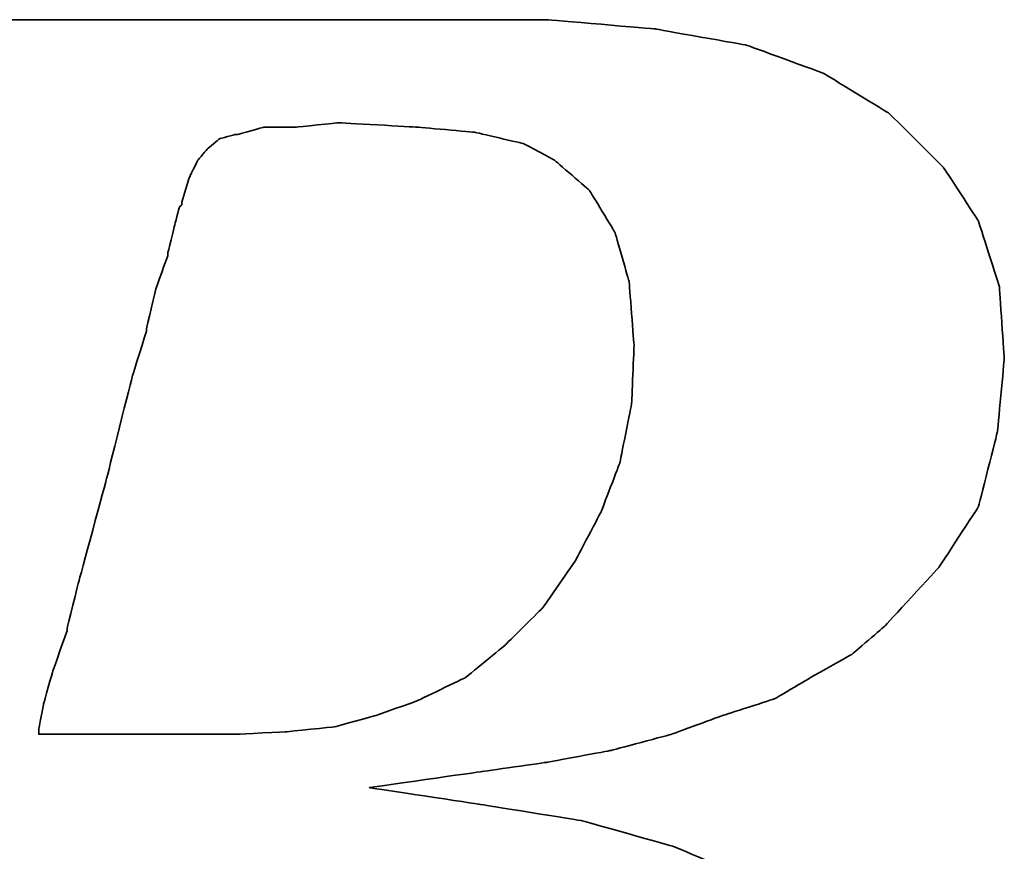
# Model space of a CAD drawing. Header units: millimetres. Extents: x 8 to 314, y 87 to 183.
# Tile 23 of 38: x 233.76 to 235.17, y 115.89 to 117.09. Entities that reach past the tile are written whole.
import ezdxf

# ---------------------------------------------------------------- set-up
doc = ezdxf.new("R2010")
doc.units = ezdxf.units.MM
doc.header["$LTSCALE"] = 0.15
doc.layers.add('DIM', color=4, linetype='CONTINUOUS')
doc.layers.add('layer 1', color=7, linetype='CONTINUOUS')

# ---------------------------------------------------------------- blocks, each defined once
blk = doc.blocks.new('TBI MOTION logo(完整正式版)')
at = {"layer": 'layer 1', "color": 22, "lineweight": 35}
for points, knots in [([(-64.65375, -6.86375), (-64.65375, -6.86375), (-64.84375, -7.29625), (-64.84375, -7.29625), (-64.84375, -7.29625), (-64.84375, -7.29625), (-64.86875, -7.34375), (-64.86875, -7.34375), (-64.86875, -7.34375), (-64.86875, -7.34375), (-64.86875, -7.36875), (-64.86875, -7.36875), (-64.86875, -7.36875), (-64.86875, -7.36875), (-65.15375, -7.65375), (-65.15375, -7.65375), (-65.15375, -7.65375), (-65.15375, -7.65375), (-65.17875, -7.65375), (-65.17875, -7.65375), (-65.17875, -7.65375), (-65.17875, -7.65375), (-65.20375, -7.67875), (-65.20375, -7.67875), (-65.20375, -7.67875), (-65.20375, -7.67875), (-65.58875, -7.87125), (-65.58875, -7.87125), (-65.58875, -7.87125), (-65.58875, -7.87125), (-65.63375, -7.87125), (-65.63375, -7.87125), (-65.63375, -7.87125), (-65.63375, -7.87125), (-65.65875, -7.89375), (-65.65875, -7.89375), (-65.65875, -7.89375), (-65.65875, -7.89375), (-66.09375, -7.94375), (-66.09375, -7.94375), (-66.09375, -7.94375), (-66.09375, -7.94375), (-66.11375, -7.94375), (-66.11375, -7.94375), (-66.11375, -7.94375), (-66.11375, -7.94375), (-66.16375, -7.94375), (-66.16375, -7.94375), (-66.16375, -7.94375), (-66.16375, -7.94375), (-66.30875, -7.94375), (-66.30875, -7.94375), (-66.30875, -7.94375), (-66.30875, -7.94375), (-66.69375, -7.94375), (-66.69375, -7.94375), (-66.69375, -7.94375), (-66.69375, -7.94375), (-67.07375, -7.94375), (-67.07375, -7.94375), (-67.07375, -7.94375), (-67.07375, -7.94375), (-67.12375, -7.94375), (-67.12375, -7.94375), (-67.12375, -7.94375), (-67.12375, -7.94375), (-67.12375, -7.96625), (-67.12375, -7.96625), (-67.12375, -7.96625), (-67.12375, -7.96625), (-67.14875, -7.99125), (-67.14875, -7.99125), (-67.14875, -7.99125), (-67.14875, -7.99125), (-67.24375, -8.34875), (-67.24375, -8.34875), (-67.24375, -8.34875), (-67.24375, -8.34875), (-67.31375, -8.68625), (-67.31375, -8.68625), (-67.31375, -8.68625), (-67.31375, -8.68625), (-67.26875, -8.68625), (-67.26875, -8.68625), (-67.26875, -8.68625), (-67.26875, -8.68625), (-67.07375, -8.68625), (-67.07375, -8.68625), (-67.07375, -8.68625), (-67.07375, -8.68625), (-66.54875, -8.68625), (-66.54875, -8.68625), (-66.54875, -8.68625), (-66.54875, -8.68625), (-65.82625, -8.68625), (-65.82625, -8.68625), (-65.82625, -8.68625), (-65.82625, -8.68625), (-65.01375, -8.68625), (-65.01375, -8.68625), (-65.01375, -8.68625), (-65.01375, -8.68625), (-64.05375, -8.68625), (-64.05375, -8.68625), (-64.05375, -8.68625), (-64.05375, -8.68625), (-62.08375, -8.68625), (-62.08375, -8.68625), (-62.08375, -8.68625), (-62.08375, -8.68625), (-60.06875, -8.68625), (-60.06875, -8.68625), (-60.06875, -8.68625), (-60.06875, -8.68625), (-59.10875, -8.68625), (-59.10875, -8.68625), (-59.10875, -8.68625), (-59.10875, -8.68625), (-58.29375, -8.68625), (-58.29375, -8.68625), (-58.29375, -8.68625), (-58.29375, -8.68625), (-57.57375, -8.68625), (-57.57375, -8.68625), (-57.57375, -8.68625), (-57.57375, -8.68625), (-57.04875, -8.68625), (-57.04875, -8.68625), (-57.04875, -8.68625), (-57.04875, -8.68625), (-56.85375, -8.68625), (-56.85375, -8.68625), (-56.85375, -8.68625), (-56.85375, -8.68625), (-56.70875, -8.68625), (-56.70875, -8.68625), (-56.70875, -8.68625), (-56.70875, -8.68625), (-56.61375, -8.68625), (-56.61375, -8.68625), (-56.61375, -8.68625), (-56.61375, -8.68625), (-56.56875, -8.68625), (-56.56875, -8.68625), (-56.56875, -8.68625), (-56.56875, -8.68625), (-55.65375, -8.63875), (-55.65375, -8.63875), (-55.65375, -8.63875), (-55.65375, -8.63875), (-54.76875, -8.51875), (-54.76875, -8.51875), (-54.76875, -8.51875), (-54.76875, -8.51875), (-53.90375, -8.30375), (-53.90375, -8.30375), (-53.90375, -8.30375), (-53.90375, -8.30375), (-53.08875, -8.03875), (-53.08875, -8.03875), (-53.08875, -8.03875), (-53.08875, -8.03875), (-52.34375, -7.65375), (-52.34375, -7.65375), (-52.34375, -7.65375), (-52.34375, -7.65375), (-51.69875, -7.29625), (-51.69875, -7.29625), (-51.69875, -7.29625), (-51.69875, -7.29625), (-51.21875, -6.91125), (-51.21875, -6.91125), (-51.21875, -6.91125), (-51.21875, -6.91125), (-50.83375, -6.50375), (-50.83375, -6.50375), (-50.83375, -6.50375), (-50.83375, -6.50375), (-50.44875, -5.94875), (-50.44875, -5.94875), (-50.44875, -5.94875), (-50.44875, -5.94875), (-50.13875, -5.30375), (-50.13875, -5.30375), (-50.13875, -5.30375), (-50.13875, -5.30375), (-49.99375, -4.65375), (-49.99375, -4.65375), (-49.99375, -4.65375), (-49.99375, -4.65375), (-49.92375, -3.98375), (-49.92375, -3.98375), (-49.92375, -3.98375), (-49.92375, -3.98375), (-49.99375, -3.19374), (-49.99375, -3.19374), (-49.99375, -3.19374), (-49.99375, -3.19374), (-50.23374, -2.44874), (-50.23374, -2.44874), (-50.23374, -2.44874), (-50.23374, -2.44874), (-50.59375, -1.87374), (-50.59375, -1.87374), (-50.59375, -1.87374), (-50.59375, -1.87374), (-51.09875, -1.31874), (-51.09875, -1.31874), (-51.09875, -1.31874), (-51.09875, -1.31874), (-51.74375, -0.81875), (-51.74375, -0.81875), (-51.74375, -0.81875), (-51.74375, -0.81875), (-52.53875, -0.48125), (-52.53875, -0.48125), (-52.53875, -0.48125), (-52.53875, -0.48125), (-53.47375, -0.21875), (-53.47375, -0.21875), (-53.47375, -0.21875), (-53.47375, -0.21875), (-54.52875, -0.04874), (-54.52875, -0.04874), (-54.52875, -0.04874), (-54.52875, -0.04874), (-55.65375, 0.12125), (-55.65375, 0.12125), (-55.65375, 0.12125), (-55.65375, 0.12125), (-54.50375, 0.28624), (-54.50375, 0.28624), (-54.50375, 0.28624), (-54.50375, 0.28624), (-53.83375, 0.38124), (-53.83375, 0.38124), (-53.83375, 0.38124), (-53.83375, 0.38124), (-53.18375, 0.50125), (-53.18375, 0.50125), (-53.18375, 0.50125), (-53.18375, 0.50125), (-52.55875, 0.66874), (-52.55875, 0.66874), (-52.55875, 0.66874), (-52.55875, 0.66874), (-52.03375, 0.86124), (-52.03375, 0.86124), (-52.03375, 0.86124), (-52.03375, 0.86124), (-51.50374, 1.03124), (-51.50374, 1.03124), (-51.50374, 1.03124), (-51.50374, 1.03124), (-51.09875, 1.27125), (-51.09875, 1.27125), (-51.09875, 1.27125), (-51.09875, 1.27125), (-50.71375, 1.48624), (-50.71375, 1.48624), (-50.71375, 1.48624), (-50.71375, 1.48624), (-50.37625, 1.77625), (-50.37625, 1.77625), (-50.37625, 1.77625), (-50.37625, 1.77625), (-49.82375, 2.37625), (-49.82375, 2.37625), (-49.82375, 2.37625), (-49.82375, 2.37625), (-49.41875, 2.99625), (-49.41875, 2.99625), (-49.41875, 2.99625), (-49.41875, 2.99625), (-49.22375, 3.76625), (-49.22375, 3.76625), (-49.22375, 3.76625), (-49.22375, 3.76625), (-49.15375, 4.50874), (-49.15375, 4.50874), (-49.15375, 4.50874), (-49.15375, 4.50874), (-49.20375, 5.25125), (-49.20375, 5.25125), (-49.20375, 5.25125), (-49.20375, 5.25125), (-49.41875, 5.92625), (-49.41875, 5.92625), (-49.41875, 5.92625), (-49.41875, 5.92625), (-49.77875, 6.47625), (-49.77875, 6.47625), (-49.77875, 6.47625), (-49.77875, 6.47625), (-50.33125, 7.02624), (-50.33125, 7.02624), (-50.33125, 7.02624), (-50.33125, 7.02624), (-51.00125, 7.43625), (-51.00125, 7.43625), (-51.00125, 7.43625), (-51.00125, 7.43625), (-51.79375, 7.72625), (-51.79375, 7.72625), (-51.79375, 7.72625), (-51.79375, 7.72625), (-52.72875, 7.89124), (-52.72875, 7.89124), (-52.72875, 7.89124), (-52.72875, 7.89124), (-53.83375, 7.98625), (-53.83375, 7.98625), (-53.83375, 7.98625), (-53.83375, 7.98625), (-53.92875, 7.98625), (-53.92875, 7.98625), (-53.92875, 7.98625), (-53.92875, 7.98625), (-54.26375, 7.98625), (-54.26375, 7.98625), (-54.26375, 7.98625), (-54.26375, 7.98625), (-54.74375, 7.98625), (-54.74375, 7.98625), (-54.74375, 7.98625), (-54.74375, 7.98625), (-55.36875, 7.98625), (-55.36875, 7.98625), (-55.36875, 7.98625), (-55.36875, 7.98625), (-56.13375, 7.98625), (-56.13375, 7.98625), (-56.13375, 7.98625), (-56.13375, 7.98625), (-56.94875, 7.98625), (-56.94875, 7.98625), (-56.94875, 7.98625), (-56.94875, 7.98625), (-58.77625, 7.98625), (-58.77625, 7.98625), (-58.77625, 7.98625), (-58.77625, 7.98625), (-60.59875, 7.98625), (-60.59875, 7.98625), (-60.59875, 7.98625), (-60.59875, 7.98625), (-61.41375, 7.98625), (-61.41375, 7.98625), (-61.41375, 7.98625), (-61.41375, 7.98625), (-62.17875, 7.98625), (-62.17875, 7.98625), (-62.17875, 7.98625), (-62.17875, 7.98625), (-62.80375, 7.98625), (-62.80375, 7.98625), (-62.80375, 7.98625), (-62.80375, 7.98625), (-63.30625, 7.98625), (-63.30625, 7.98625), (-63.30625, 7.98625), (-63.30625, 7.98625), (-63.57375, 7.98625), (-63.57375, 7.98625), (-63.57375, 7.98625), (-63.57375, 7.98625), (-63.57375, 7.96375), (-63.57375, 7.96375), (-63.57375, 7.96375), (-63.57375, 7.96375), (-63.59875, 7.94125), (-63.59875, 7.94125), (-63.59875, 7.94125), (-63.59875, 7.94125), (-63.69375, 7.55625), (-63.69375, 7.55625), (-63.69375, 7.55625), (-63.69375, 7.55625), (-63.76375, 7.24624), (-63.76375, 7.24624), (-63.76375, 7.24624), (-63.76375, 7.24624), (-63.23875, 7.24624), (-63.23875, 7.24624), (-63.23875, 7.24624), (-63.23875, 7.24624), (-62.75875, 7.24624), (-62.75875, 7.24624), (-62.75875, 7.24624), (-62.75875, 7.24624), (-62.61125, 7.24624), (-62.61125, 7.24624), (-62.61125, 7.24624), (-62.61125, 7.24624), (-62.56625, 7.24624), (-62.56625, 7.24624), (-62.56625, 7.24624), (-62.56625, 7.24624), (-62.22875, 7.24624), (-62.22875, 7.24624), (-62.22875, 7.24624), (-62.22875, 7.24624), (-62.20375, 7.24624), (-62.20375, 7.24624), (-62.20375, 7.24624), (-62.20375, 7.24624), (-62.17875, 7.21875), (-62.17875, 7.21875), (-62.17875, 7.21875), (-62.17875, 7.21875), (-61.96375, 7.17125), (-61.96375, 7.17125), (-61.96375, 7.17125), (-61.96375, 7.17125), (-61.72375, 7.12624), (-61.72375, 7.12624), (-61.72375, 7.12624), (-61.72375, 7.12624), (-61.70375, 7.12624), (-61.70375, 7.12624), (-61.70375, 7.12624), (-61.70375, 7.12624), (-61.55875, 7.07624), (-61.55875, 7.07624), (-61.55875, 7.07624), (-61.55875, 7.07624), (-61.50875, 7.07624), (-61.50875, 7.07624), (-61.50875, 7.07624), (-61.50875, 7.07624), (-61.48375, 7.02624), (-61.48375, 7.02624), (-61.48375, 7.02624), (-61.48375, 7.02624), (-61.31875, 6.83375), (-61.31875, 6.83375), (-61.31875, 6.83375), (-61.31875, 6.83375), (-61.29375, 6.81125), (-61.29375, 6.81125), (-61.29375, 6.81125), (-61.29375, 6.81125), (-61.29375, 6.78625), (-61.29375, 6.78625), (-61.29375, 6.78625), (-61.29375, 6.78625), (-61.19875, 6.50124), (-61.19875, 6.50124), (-61.19875, 6.50124), (-61.19875, 6.50124), (-61.17375, 6.45124), (-61.17375, 6.45124), (-61.17375, 6.45124), (-61.17375, 6.45124), (-61.19875, 6.40625), (-61.19875, 6.40625), (-61.19875, 6.40625), (-61.19875, 6.40625), (-61.26875, 5.99624), (-61.26875, 5.99624), (-61.26875, 5.99624), (-61.26875, 5.99624), (-61.26875, 5.85125), (-61.26875, 5.85125), (-61.26875, 5.85125), (-61.26875, 5.85125), (-61.26875, 5.82625), (-61.26875, 5.82625), (-61.26875, 5.82625), (-61.26875, 5.82625), (-61.29375, 5.80625), (-61.29375, 5.80625), (-61.29375, 5.80625), (-61.29375, 5.80625), (-61.34125, 5.66125), (-61.34125, 5.66125), (-61.34125, 5.66125), (-61.34125, 5.66125), (-61.41375, 5.44625), (-61.41375, 5.44625), (-61.41375, 5.44625), (-61.41375, 5.44625), (-61.48375, 5.15625), (-61.48375, 5.15625), (-61.48375, 5.15625), (-61.48375, 5.15625), (-61.58375, 4.82124), (-61.58375, 4.82124), (-61.58375, 4.82124), (-61.58375, 4.82124), (-61.79875, 4.00375), (-61.79875, 4.00375), (-61.79875, 4.00375), (-61.79875, 4.00375), (-62.05875, 2.99625), (-62.05875, 2.99625), (-62.05875, 2.99625), (-62.05875, 2.99625), (-62.34875, 1.91625), (-62.34875, 1.91625), (-62.34875, 1.91625), (-62.34875, 1.91625), (-62.97375, -0.41124), (-62.97375, -0.41124), (-62.97375, -0.41124), (-62.97375, -0.41124), (-63.59875, -2.75875), (-63.59875, -2.75875), (-63.59875, -2.75875), (-63.59875, -2.75875), (-63.88375, -3.86374), (-63.88375, -3.86374), (-63.88375, -3.86374), (-63.88375, -3.86374), (-64.14875, -4.82374), (-64.14875, -4.82374), (-64.14875, -4.82374), (-64.14875, -4.82374), (-64.36375, -5.64125), (-64.36375, -5.64125), (-64.36375, -5.64125), (-64.36375, -5.64125), (-64.43625, -5.97625), (-64.43625, -5.97625), (-64.43625, -5.97625), (-64.43625, -5.97625), (-64.50875, -6.28625), (-64.50875, -6.28625), (-64.50875, -6.28625), (-64.50875, -6.28625), (-64.50875, -6.30875), (-64.50875, -6.30875), (-64.50875, -6.30875), (-64.50875, -6.30875), (-64.57875, -6.50375), (-64.57875, -6.50375), (-64.57875, -6.50375), (-64.57875, -6.50375), (-64.62875, -6.69625), (-64.62875, -6.69625), (-64.62875, -6.69625), (-64.62875, -6.69625), (-64.62875, -6.76875), (-64.62875, -6.76875), (-64.62875, -6.76875), (-64.62875, -6.76875), (-64.62875, -6.81375), (-64.62875, -6.81375), (-64.62875, -6.81375), (-64.62875, -6.81375), (-64.62875, -6.83875), (-64.62875, -6.83875), (-64.62875, -6.83875), (-64.62875, -6.83875), (-64.65375, -6.86375), (-64.65375, -6.86375)], [0, 0, 0, 0, 0.00719424, 0.00719424, 0.00719424, 0.00719425, 0.01438849, 0.01438849, 0.01438849, 0.0143885, 0.02158273, 0.02158273, 0.02158273, 0.02158274, 0.02877698, 0.02877698, 0.02877698, 0.02877699, 0.03597122, 0.03597122, 0.03597122, 0.03597123, 0.04316547, 0.04316547, 0.04316547, 0.04316548, 0.05035971, 0.05035971, 0.05035971, 0.05035972, 0.05755396, 0.05755396, 0.05755396, 0.05755397, 0.0647482, 0.0647482, 0.0647482, 0.06474821, 0.07194245, 0.07194245, 0.07194245, 0.07194246, 0.07913669, 0.07913669, 0.07913669, 0.0791367, 0.08633094, 0.08633094, 0.08633094, 0.08633095, 0.09352518, 0.09352518, 0.09352518, 0.09352519, 0.10071942, 0.10071942, 0.10071942, 0.10071943, 0.10791367, 0.10791367, 0.10791367, 0.10791368, 0.11510791, 0.11510791, 0.11510791, 0.11510792, 0.12230216, 0.12230216, 0.12230216, 0.12230217, 0.1294964, 0.1294964, 0.1294964, 0.12949641, 0.13669065, 0.13669065, 0.13669065, 0.13669066, 0.14388489, 0.14388489, 0.14388489, 0.1438849, 0.15107914, 0.15107914, 0.15107914, 0.15107915, 0.15827338, 0.15827338, 0.15827338, 0.15827339, 0.16546763, 0.16546763, 0.16546763, 0.16546764, 0.17266187, 0.17266187, 0.17266187, 0.17266188, 0.17985612, 0.17985612, 0.17985612, 0.17985613, 0.18705036, 0.18705036, 0.18705036, 0.18705037, 0.1942446, 0.1942446, 0.1942446, 0.19424461, 0.20143885, 0.20143885, 0.20143885, 0.20143886, 0.20863309, 0.20863309, 0.20863309, 0.2086331, 0.21582734, 0.21582734, 0.21582734, 0.21582735, 0.22302158, 0.22302158, 0.22302158, 0.22302159, 0.23021583, 0.23021583, 0.23021583, 0.23021584, 0.23741007, 0.23741007, 0.23741007, 0.23741008, 0.24460432, 0.24460432, 0.24460432, 0.24460433, 0.25179856, 0.25179856, 0.25179856, 0.25179857, 0.25899281, 0.25899281, 0.25899281, 0.25899282, 0.26618705, 0.26618705, 0.26618705, 0.26618706, 0.27338129, 0.27338129, 0.27338129, 0.2733813, 0.28057554, 0.28057554, 0.28057554, 0.28057555, 0.28776978, 0.28776978, 0.28776978, 0.28776979, 0.29496403, 0.29496403, 0.29496403, 0.29496404, 0.30215827, 0.30215827, 0.30215827, 0.30215828, 0.30935252, 0.30935252, 0.30935252, 0.30935253, 0.31654676, 0.31654676, 0.31654676, 0.31654677, 0.32374101, 0.32374101, 0.32374101, 0.32374102, 0.33093525, 0.33093525, 0.33093525, 0.33093526, 0.3381295, 0.3381295, 0.3381295, 0.33812951, 0.34532374, 0.34532374, 0.34532374, 0.34532375, 0.35251799, 0.35251799, 0.35251799, 0.352518, 0.35971223, 0.35971223, 0.35971223, 0.35971224, 0.36690647, 0.36690647, 0.36690647, 0.36690648, 0.37410072, 0.37410072, 0.37410072, 0.37410073, 0.38129496, 0.38129496, 0.38129496, 0.38129497, 0.38848921, 0.38848921, 0.38848921, 0.38848922, 0.39568345, 0.39568345, 0.39568345, 0.39568346, 0.4028777, 0.4028777, 0.4028777, 0.40287771, 0.41007194, 0.41007194, 0.41007194, 0.41007195, 0.41726619, 0.41726619, 0.41726619, 0.4172662, 0.42446043, 0.42446043, 0.42446043, 0.42446044, 0.43165468, 0.43165468, 0.43165468, 0.43165469, 0.43884892, 0.43884892, 0.43884892, 0.43884893, 0.44604317, 0.44604317, 0.44604317, 0.44604318, 0.45323741, 0.45323741, 0.45323741, 0.45323742, 0.46043165, 0.46043165, 0.46043165, 0.46043166, 0.4676259, 0.4676259, 0.4676259, 0.46762591, 0.47482014, 0.47482014, 0.47482014, 0.47482015, 0.48201439, 0.48201439, 0.48201439, 0.4820144, 0.48920863, 0.48920863, 0.48920863, 0.48920864, 0.49640288, 0.49640288, 0.49640288, 0.49640289, 0.50359712, 0.50359712, 0.50359712, 0.50359713, 0.51079137, 0.51079137, 0.51079137, 0.51079138, 0.51798561, 0.51798561, 0.51798561, 0.51798562, 0.52517986, 0.52517986, 0.52517986, 0.52517987, 0.5323741, 0.5323741, 0.5323741, 0.53237411, 0.53956835, 0.53956835, 0.53956835, 0.53956836, 0.54676259, 0.54676259, 0.54676259, 0.5467626, 0.55395683, 0.55395683, 0.55395683, 0.55395684, 0.56115108, 0.56115108, 0.56115108, 0.56115109, 0.56834532, 0.56834532, 0.56834532, 0.56834533, 0.57553957, 0.57553957, 0.57553957, 0.57553958, 0.58273381, 0.58273381, 0.58273381, 0.58273382, 0.58992806, 0.58992806, 0.58992806, 0.58992807, 0.5971223, 0.5971223, 0.5971223, 0.59712231, 0.60431655, 0.60431655, 0.60431655, 0.60431656, 0.61151079, 0.61151079, 0.61151079, 0.6115108, 0.61870504, 0.61870504, 0.61870504, 0.61870505, 0.62589928, 0.62589928, 0.62589928, 0.62589929, 0.63309353, 0.63309353, 0.63309353, 0.63309354, 0.64028777, 0.64028777, 0.64028777, 0.64028778, 0.64748201, 0.64748201, 0.64748201, 0.64748202, 0.65467626, 0.65467626, 0.65467626, 0.65467627, 0.6618705, 0.6618705, 0.6618705, 0.66187051, 0.66906475, 0.66906475, 0.66906475, 0.66906476, 0.67625899, 0.67625899, 0.67625899, 0.676259, 0.68345324, 0.68345324, 0.68345324, 0.68345325, 0.69064748, 0.69064748, 0.69064748, 0.69064749, 0.69784173, 0.69784173, 0.69784173, 0.69784174, 0.70503597, 0.70503597, 0.70503597, 0.70503598, 0.71223022, 0.71223022, 0.71223022, 0.71223023, 0.71942446, 0.71942446, 0.71942446, 0.71942447, 0.72661871, 0.72661871, 0.72661871, 0.72661872, 0.73381295, 0.73381295, 0.73381295, 0.73381296, 0.74100719, 0.74100719, 0.74100719, 0.7410072, 0.74820144, 0.74820144, 0.74820144, 0.74820145, 0.75539568, 0.75539568, 0.75539568, 0.75539569, 0.76258993, 0.76258993, 0.76258993, 0.76258994, 0.76978417, 0.76978417, 0.76978417, 0.76978418, 0.77697842, 0.77697842, 0.77697842, 0.77697843, 0.78417266, 0.78417266, 0.78417266, 0.78417267, 0.79136691, 0.79136691, 0.79136691, 0.79136692, 0.79856115, 0.79856115, 0.79856115, 0.79856116, 0.8057554, 0.8057554, 0.8057554, 0.80575541, 0.81294964, 0.81294964, 0.81294964, 0.81294965, 0.82014388, 0.82014388, 0.82014388, 0.82014389, 0.82733813, 0.82733813, 0.82733813, 0.82733814, 0.83453237, 0.83453237, 0.83453237, 0.83453238, 0.84172662, 0.84172662, 0.84172662, 0.84172663, 0.84892086, 0.84892086, 0.84892086, 0.84892087, 0.85611511, 0.85611511, 0.85611511, 0.85611512, 0.86330935, 0.86330935, 0.86330935, 0.86330936, 0.8705036, 0.8705036, 0.8705036, 0.87050361, 0.87769784, 0.87769784, 0.87769784, 0.87769785, 0.88489209, 0.88489209, 0.88489209, 0.8848921, 0.89208633, 0.89208633, 0.89208633, 0.89208634, 0.89928058, 0.89928058, 0.89928058, 0.89928059, 0.90647482, 0.90647482, 0.90647482, 0.90647483, 0.91366906, 0.91366906, 0.91366906, 0.91366907, 0.92086331, 0.92086331, 0.92086331, 0.92086332, 0.92805755, 0.92805755, 0.92805755, 0.92805756, 0.9352518, 0.9352518, 0.9352518, 0.93525181, 0.94244604, 0.94244604, 0.94244604, 0.94244605, 0.94964029, 0.94964029, 0.94964029, 0.9496403, 0.95683453, 0.95683453, 0.95683453, 0.95683454, 0.96402878, 0.96402878, 0.96402878, 0.96402879, 0.97122302, 0.97122302, 0.97122302, 0.97122303, 0.97841727, 0.97841727, 0.97841727, 0.97841728, 0.98561151, 0.98561151, 0.98561151, 0.98561152, 0.99280576, 0.99280576, 0.99280576, 0.99280577, 1, 1, 1, 1]), ([(-57.50375, 6.35625), (-57.50375, 6.35625), (-57.57375, 6.11625), (-57.57375, 6.11625), (-57.57375, 6.11625), (-57.57375, 6.11625), (-57.57375, 6.09125), (-57.57375, 6.09125), (-57.57375, 6.09125), (-57.57375, 6.09125), (-57.59875, 6.06625), (-57.59875, 6.06625), (-57.59875, 6.06625), (-57.59875, 6.06625), (-57.64875, 5.87625), (-57.64875, 5.87625), (-57.64875, 5.87625), (-57.64875, 5.87625), (-57.71875, 5.58875), (-57.71875, 5.58875), (-57.71875, 5.58875), (-57.71875, 5.58875), (-57.71875, 5.56625), (-57.71875, 5.56625), (-57.71875, 5.56625), (-57.71875, 5.56625), (-57.83875, 5.23125), (-57.83875, 5.23125), (-57.83875, 5.23125), (-57.83875, 5.23125), (-57.93625, 4.82124), (-57.93625, 4.82124), (-57.93625, 4.82124), (-57.93625, 4.82124), (-57.93625, 4.79624), (-57.93625, 4.79624), (-57.93625, 4.79624), (-57.93625, 4.79624), (-58.07875, 4.34125), (-58.07875, 4.34125), (-58.07875, 4.34125), (-58.07875, 4.34125), (-58.34375, 3.28625), (-58.34375, 3.28625), (-58.34375, 3.28625), (-58.34375, 3.28625), (-58.62875, 2.23124), (-58.62875, 2.23124), (-58.62875, 2.23124), (-58.62875, 2.23124), (-58.74875, 1.75125), (-58.74875, 1.75125), (-58.74875, 1.75125), (-58.74875, 1.75125), (-58.74875, 1.72625), (-58.74875, 1.72625), (-58.74875, 1.72625), (-58.74875, 1.72625), (-58.89375, 1.31625), (-58.89375, 1.31625), (-58.89375, 1.31625), (-58.89375, 1.31625), (-58.98875, 0.98124), (-58.98875, 0.98124), (-58.98875, 0.98124), (-58.98875, 0.98124), (-59.03875, 0.71625), (-59.03875, 0.71625), (-59.03875, 0.71625), (-59.03875, 0.71625), (-59.03875, 0.66874), (-59.03875, 0.66874), (-59.03875, 0.66874), (-59.03875, 0.66874), (-58.91875, 0.66874), (-58.91875, 0.66874), (-58.91875, 0.66874), (-58.91875, 0.66874), (-58.53375, 0.66874), (-58.53375, 0.66874), (-58.53375, 0.66874), (-58.53375, 0.66874), (-58.10375, 0.66874), (-58.10375, 0.66874), (-58.10375, 0.66874), (-58.10375, 0.66874), (-57.66875, 0.66874), (-57.66875, 0.66874), (-57.66875, 0.66874), (-57.66875, 0.66874), (-57.33375, 0.66874), (-57.33375, 0.66874), (-57.33375, 0.66874), (-57.33375, 0.66874), (-57.09375, 0.66874), (-57.09375, 0.66874), (-57.09375, 0.66874), (-57.09375, 0.66874), (-56.99875, 0.66874), (-56.99875, 0.66874), (-56.99875, 0.66874), (-56.99875, 0.66874), (-56.49375, 0.69374), (-56.49375, 0.69374), (-56.49375, 0.69374), (-56.49375, 0.69374), (-56.01375, 0.74374), (-56.01375, 0.74374), (-56.01375, 0.74374), (-56.01375, 0.74374), (-55.58375, 0.86124), (-55.58375, 0.86124), (-55.58375, 0.86124), (-55.58375, 0.86124), (-55.17375, 1.00624), (-55.17375, 1.00624), (-55.17375, 1.00624), (-55.17375, 1.00624), (-54.67375, 1.24625), (-54.67375, 1.24625), (-54.67375, 1.24625), (-54.67375, 1.24625), (-54.26375, 1.58124), (-54.26375, 1.58124), (-54.26375, 1.58124), (-54.26375, 1.58124), (-53.87875, 1.96374), (-53.87875, 1.96374), (-53.87875, 1.96374), (-53.87875, 1.96374), (-53.54375, 2.44625), (-53.54375, 2.44625), (-53.54375, 2.44625), (-53.54375, 2.44625), (-53.27875, 2.95125), (-53.27875, 2.95125), (-53.27875, 2.95125), (-53.27875, 2.95125), (-53.08875, 3.45124), (-53.08875, 3.45124), (-53.08875, 3.45124), (-53.08875, 3.45124), (-52.96875, 4.05124), (-52.96875, 4.05124), (-52.96875, 4.05124), (-52.96875, 4.05124), (-52.94375, 4.65125), (-52.94375, 4.65125), (-52.94375, 4.65125), (-52.94375, 4.65125), (-52.99375, 5.30125), (-52.99375, 5.30125), (-52.99375, 5.30125), (-52.99375, 5.30125), (-53.13875, 5.80625), (-53.13875, 5.80625), (-53.13875, 5.80625), (-53.13875, 5.80625), (-53.39875, 6.23625), (-53.39875, 6.23625), (-53.39875, 6.23625), (-53.39875, 6.23625), (-53.75875, 6.54875), (-53.75875, 6.54875), (-53.75875, 6.54875), (-53.75875, 6.54875), (-54.07375, 6.71625), (-54.07375, 6.71625), (-54.07375, 6.71625), (-54.07375, 6.71625), (-54.57375, 6.83375), (-54.57375, 6.83375), (-54.57375, 6.83375), (-54.57375, 6.83375), (-55.17375, 6.88625), (-55.17375, 6.88625), (-55.17375, 6.88625), (-55.17375, 6.88625), (-55.96875, 6.93125), (-55.96875, 6.93125), (-55.96875, 6.93125), (-55.96875, 6.93125), (-56.39875, 6.88625), (-56.39875, 6.88625), (-56.39875, 6.88625), (-56.39875, 6.88625), (-56.42125, 6.88625), (-56.42125, 6.88625), (-56.42125, 6.88625), (-56.42125, 6.88625), (-56.73375, 6.88625), (-56.73375, 6.88625), (-56.73375, 6.88625), (-56.73375, 6.88625), (-56.99875, 6.81125), (-56.99875, 6.81125), (-56.99875, 6.81125), (-56.99875, 6.81125), (-57.02375, 6.81125), (-57.02375, 6.81125), (-57.02375, 6.81125), (-57.02375, 6.81125), (-57.18875, 6.76625), (-57.18875, 6.76625), (-57.18875, 6.76625), (-57.18875, 6.76625), (-57.30875, 6.66625), (-57.30875, 6.66625), (-57.30875, 6.66625), (-57.30875, 6.66625), (-57.40875, 6.54875), (-57.40875, 6.54875), (-57.40875, 6.54875), (-57.40875, 6.54875), (-57.50375, 6.35625), (-57.50375, 6.35625)], [0, 0, 0, 0, 0.01851852, 0.01851852, 0.01851852, 0.01851853, 0.03703704, 0.03703704, 0.03703704, 0.03703705, 0.05555556, 0.05555556, 0.05555556, 0.05555557, 0.07407407, 0.07407407, 0.07407407, 0.07407408, 0.09259259, 0.09259259, 0.09259259, 0.0925926, 0.11111111, 0.11111111, 0.11111111, 0.11111112, 0.12962963, 0.12962963, 0.12962963, 0.12962964, 0.14814815, 0.14814815, 0.14814815, 0.14814816, 0.16666667, 0.16666667, 0.16666667, 0.16666668, 0.18518519, 0.18518519, 0.18518519, 0.1851852, 0.2037037, 0.2037037, 0.2037037, 0.20370371, 0.22222222, 0.22222222, 0.22222222, 0.22222223, 0.24074074, 0.24074074, 0.24074074, 0.24074075, 0.25925926, 0.25925926, 0.25925926, 0.25925927, 0.27777778, 0.27777778, 0.27777778, 0.27777779, 0.2962963, 0.2962963, 0.2962963, 0.29629631, 0.31481481, 0.31481481, 0.31481481, 0.31481482, 0.33333333, 0.33333333, 0.33333333, 0.33333334, 0.35185185, 0.35185185, 0.35185185, 0.35185186, 0.37037037, 0.37037037, 0.37037037, 0.37037038, 0.38888889, 0.38888889, 0.38888889, 0.3888889, 0.40740741, 0.40740741, 0.40740741, 0.40740742, 0.42592593, 0.42592593, 0.42592593, 0.42592594, 0.44444444, 0.44444444, 0.44444444, 0.44444445, 0.46296296, 0.46296296, 0.46296296, 0.46296297, 0.48148148, 0.48148148, 0.48148148, 0.48148149, 0.5, 0.5, 0.5, 0.50000001, 0.51851852, 0.51851852, 0.51851852, 0.51851853, 0.53703704, 0.53703704, 0.53703704, 0.53703705, 0.55555556, 0.55555556, 0.55555556, 0.55555557, 0.57407407, 0.57407407, 0.57407407, 0.57407408, 0.59259259, 0.59259259, 0.59259259, 0.5925926, 0.61111111, 0.61111111, 0.61111111, 0.61111112, 0.62962963, 0.62962963, 0.62962963, 0.62962964, 0.64814815, 0.64814815, 0.64814815, 0.64814816, 0.66666667, 0.66666667, 0.66666667, 0.66666668, 0.68518519, 0.68518519, 0.68518519, 0.6851852, 0.7037037, 0.7037037, 0.7037037, 0.70370371, 0.72222222, 0.72222222, 0.72222222, 0.72222223, 0.74074074, 0.74074074, 0.74074074, 0.74074075, 0.75925926, 0.75925926, 0.75925926, 0.75925927, 0.77777778, 0.77777778, 0.77777778, 0.77777779, 0.7962963, 0.7962963, 0.7962963, 0.79629631, 0.81481481, 0.81481481, 0.81481481, 0.81481482, 0.83333333, 0.83333333, 0.83333333, 0.83333334, 0.85185185, 0.85185185, 0.85185185, 0.85185186, 0.87037037, 0.87037037, 0.87037037, 0.87037038, 0.88888889, 0.88888889, 0.88888889, 0.8888889, 0.90740741, 0.90740741, 0.90740741, 0.90740742, 0.92592593, 0.92592593, 0.92592593, 0.92592594, 0.94444444, 0.94444444, 0.94444444, 0.94444445, 0.96296296, 0.96296296, 0.96296296, 0.96296297, 0.98148148, 0.98148148, 0.98148148, 0.98148149, 1, 1, 1, 1])]:
    blk.add_open_spline(points, degree=3, knots=knots, dxfattribs=at)

msp = doc.modelspace()

# ---------------------------------------------------------------- block references
at = {"layer": 'DIM', "color": 7, "xscale": 0.1404528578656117, "yscale": 0.1404528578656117, "zscale": 0.1404528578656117}
msp.add_blockref('TBI MOTION logo(完整正式版)', (242.0753, 115.9682), dxfattribs=at)

doc.saveas('drawing.dxf')
